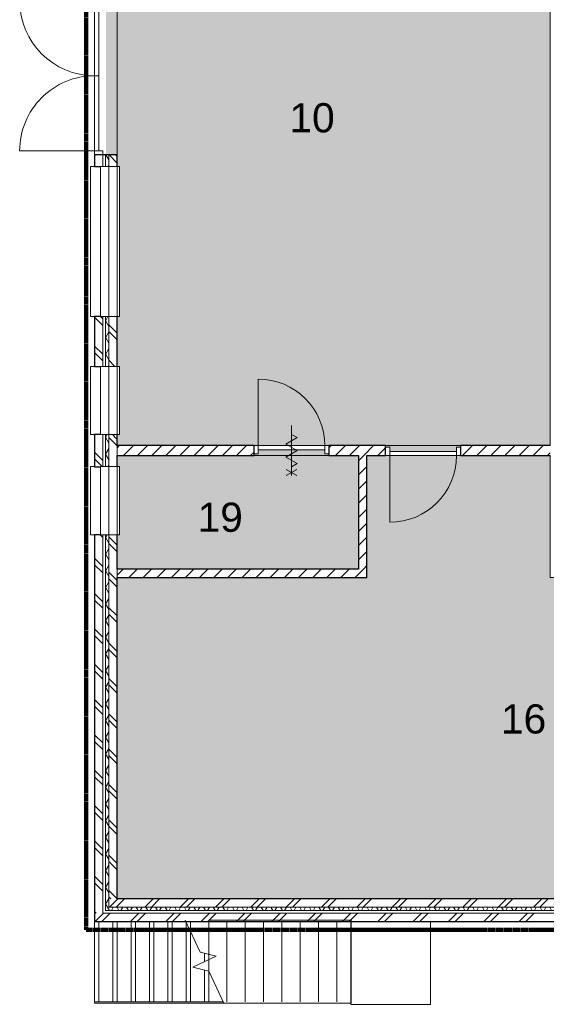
# Model space of a CAD drawing. Header units: millimetres. Extents: x 16156 to 109611, y -1019 to 113498.
# Tile 2 of 60: x 26104 to 32429, y 42996 to 54815. Entities that reach past the tile are written whole.
import ezdxf

# ---------------------------------------------------------------- set-up
doc = ezdxf.new("R2010")
doc.units = ezdxf.units.MM
doc.linetypes.add('Afbreeklijn', pattern=[9, 5, -2, 0, -2])
for name, color, linetype, lineweight in [('A--A2__Ruwbouw', 8, 'Continuous', 15), ('A--AR9__AlgVoorz', 1, 'Continuous', 9), ('A--L$01A__Algemeen', 7, 'Continuous', 9), ('A--L21__Buitenwanden', 3, 'Continuous', 9), ('A--L22__Binnenwanden', 2, 'Continuous', 9), ('A--L24__TrapenHellingen', 1, 'Continuous', 9), ('A--L3__Afbouw', 2, 'Continuous', 9), ('A--LD30__DetailPenMiddel', 3, 'Continuous', 9), ('A--LR9__AlgVoorz', 7, 'Continuous', 9), ('A--TR9__AlgVoorz', 1, 'Continuous', 13)]:
    doc.layers.add(name, color=color, linetype=linetype, lineweight=lineweight)
doc.styles.add('Arial', font='arial.ttf', dxfattribs={"height": 350})
pattern_1 = [(45, (0, 0), (-84.85281, 84.85281), [])]
pattern_2 = [(45, (31334.26, 43991.44), (-212.132, 212.132), []), (45, (31334.26, 46191.44), (-212.132, 212.132), [])]
pattern_3 = [(60, (0, 0), (-86.60254, 50), []), (120, (0, 0), (-86.60254, -50), [])]
pattern_4 = [(315, (27004.26, 51666.44), (212.132, 212.132), []), (315, (29204.26, 51666.44), (212.132, 212.132), [])]

# ---------------------------------------------------------------- blocks, each defined once
blk = doc.blocks.new('32_DO_WB_vo deur enkel2 - vo 2-2338812-AB-Begane grond - Brandcompartimentering')
at = {"layer": 'A--L$01A__Algemeen'}
blk.add_line((520, 60), (520, 860), dxfattribs=at)
blk.add_arc((520, 60), 800, 90, 180, dxfattribs=at)
at = {"layer": 'A--L3__Afbouw'}
for p, q in [((-280, 60), (-330, 60)), ((-330, 60), (-330, -40)), ((520, 60), (-280, 60)), ((-280, 60), (-280, 10)), ((-280, -40), (-280, 60)), ((-280, 10), (520, 10)), ((520, 10), (520, 60)), ((570, 60), (520, 60)), ((520, 60), (520, -40)), ((570, -40), (570, 60)), ((-330, -40), (-280, -40)), ((520, -40), (570, -40))]:
    blk.add_line(p, q, dxfattribs=at)
blk = doc.blocks.new('32_DO_WB_vo deur enkel2 - vo 2-2241144-AB-Begane grond - Brandcompartimentering')
at = {"layer": 'A--L$01A__Algemeen'}
for p, q in [((57, 300), (183, 227)), ((57, 227), (183, 300)), ((120, -300), (120, 300)), ((120, -300), (120, 300)), ((52, 156), (120, 195)), ((187, 78), (52, 156)), ((52, 0), (187, 78)), ((187, -78), (52, 0)), ((52, -156), (187, -78)), ((520, -60), (520, -860)), ((120, -195), (52, -156))]:
    blk.add_line(p, q, dxfattribs=at)
blk.add_arc((520, -60), 800, 180, 270, dxfattribs=at)
at = {"layer": 'A--L3__Afbouw'}
for p, q in [((-330, -60), (-330, 40)), ((-330, 40), (-280, 40)), ((-280, 40), (-280, -60)), ((520, -60), (520, 40)), ((520, 40), (570, 40)), ((570, 40), (570, -60)), ((-280, -60), (-330, -60)), ((-280, -10), (520, -10)), ((-280, -60), (-280, -10)), ((520, -60), (-280, -60)), ((520, -10), (520, -60)), ((570, -60), (520, -60))]:
    blk.add_line(p, q, dxfattribs=at)
blk = doc.blocks.new('31_DO_WB_vo deur dubbel - vo-1920199-AB-Begane grond - Brandcompartimentering')
at = {"layer": 'A--L$01A__Algemeen'}
for p, q in [((-1265, 135), (-1265, 1035)), ((535, 135), (535, 1035))]:
    blk.add_line(p, q, dxfattribs=at)
for centre, start, end in [((-1265, 135), 360, 90), ((535, 135), 90, 180)]:
    blk.add_arc(centre, 900, start, end, dxfattribs=at)
at = {"layer": 'A--L3__Afbouw'}
for p, q in [((-1265, 135), (-1315, 135)), ((-1315, 135), (-1315, 35)), ((-365, 135), (-1265, 135)), ((-1265, 135), (-1265, 85)), ((-1265, 35), (-1265, 135)), ((-365, 85), (-365, 135)), ((535, 135), (-365, 135)), ((-365, 135), (-365, 85)), ((535, 85), (535, 135)), ((585, 135), (535, 135)), ((535, 135), (535, 35)), ((585, 35), (585, 135)), ((-1315, 35), (-1265, 35)), ((-1265, 85), (-365, 85)), ((-365, 85), (535, 85)), ((535, 35), (585, 35))]:
    blk.add_line(p, q, dxfattribs=at)
blk = doc.blocks.new('31_WI_WB_fixed glass - Ontwerpraam-2070651-AB-Begane grond - Brandcompartimentering')
at = {"layer": 'A--L3__Afbouw'}
for p, q in [((-900, 35), (-900, 165)), ((-900, 165), (900, 165)), ((900, 165), (900, 35)), ((-900, 35), (900, 35)), ((-900, -65), (-900, 35)), ((900, 35), (900, -65)), ((900, -65), (-900, -65)), ((-900, -179), (-900, -135)), ((-900, -179), (-900, -183)), ((-900, -183), (900, -183)), ((900, -135), (900, -179)), ((900, -183), (900, -179))]:
    blk.add_line(p, q, dxfattribs=at)
blk = doc.blocks.new('31_WI_WB_fixed glass - Ontwerpraam-2421921-AB-Begane grond - Brandcompartimentering')
at = {"layer": 'A--L3__Afbouw'}
for p, q in [((-409, 35), (-409, 165)), ((-409, 165), (409, 165)), ((409, 165), (409, 35)), ((-409, 35), (409, 35)), ((-409, -65), (-409, 35)), ((409, 35), (409, -65)), ((409, -65), (-409, -65)), ((-409, -179), (-409, -135)), ((-409, -179), (-409, -183)), ((-409, -183), (409, -183)), ((409, -135), (409, -179)), ((409, -183), (409, -179))]:
    blk.add_line(p, q, dxfattribs=at)
blk = doc.blocks.new('31_WI_WB_fixed glass - Ontwerpraam-2421983-AB-Begane grond - Brandcompartimentering')
at = {"layer": 'A--L3__Afbouw'}
for p, q in [((409, 183), (-409, 183)), ((-409, 183), (-409, 179)), ((-409, 135), (-409, 179)), ((409, 179), (409, 183)), ((409, 179), (409, 135)), ((-409, 65), (409, 65)), ((-409, -35), (-409, 65)), ((409, 65), (409, -35)), ((-409, -165), (-409, -35)), ((409, -35), (-409, -35)), ((409, -35), (409, -165)), ((409, -165), (-409, -165))]:
    blk.add_line(p, q, dxfattribs=at)

msp = doc.modelspace()

# ---------------------------------------------------------------- hatches: boundary and pattern name
at = {"layer": 'A--A2__Ruwbouw', "lineweight": 9}
h = msp.add_hatch(dxfattribs=at)
h.set_pattern_fill('FP_6', color=256, angle=45, style=0, pattern_type=2)
h.set_pattern_definition(pattern_4)
h.paths.add_polyline_path([(27174, 44261), (27274, 44261), (27274, 48632), (27174, 48632), (27174, 45263)])
h.paths.add_polyline_path([(27274, 49449), (27267, 49835), (27174, 49835), (27174, 49449), (27256, 49449)])
h.paths.add_polyline_path([(27242, 50653), (27274, 50653), (27274, 51251), (27174, 51251), (27174, 50653), (27230, 50653)])
h.paths.add_polyline_path([(27182, 53051), (27274, 53051), (27274, 53191), (27174, 53191), (27180, 53051)])
h.paths.add_polyline_path([(27174, 55091), (27274, 55091), (27274, 56108), (27174, 56108), (27174, 55804)])
h.paths.add_polyline_path([(27174, 57924), (27274, 57924), (27274, 59241), (27174, 59241), (27174, 58910)])
h = msp.add_hatch(dxfattribs=at)
h.set_pattern_fill('FP_6', color=256, angle=45, style=0, pattern_type=2)
h.set_pattern_definition(pattern_4)
h.paths.add_polyline_path([(27104, 44091), (27098, 48632), (27004, 48632), (27004, 44091), (27074, 44091)])
h.paths.add_polyline_path([(27101, 49449), (27104, 49449), (27098, 49835), (27004, 49835), (27004, 49449), (27099, 49449)])
h.paths.add_polyline_path([(27074, 50653), (27104, 50653), (27098, 51251), (27004, 51251), (27004, 50653)])
h.paths.add_polyline_path([(27095, 53051), (27104, 53051), (27098, 53191), (27004, 53191), (27004, 53051), (27074, 53051)])
h.paths.add_polyline_path([(27004, 55091), (27104, 55091), (27104, 56108), (27004, 56108), (27004, 55804)])
h.paths.add_polyline_path([(27104, 57924), (27104, 59131), (27064, 59131), (27064, 59071), (27004, 59071), (27004, 57924), (27095, 57924)])
h = msp.add_hatch(dxfattribs=at)
h.set_pattern_fill('FP_4', color=256, angle=60, style=0, pattern_type=2)
h.set_pattern_definition(pattern_3)
h.paths.add_polyline_path([(27134, 44161), (27174, 44161), (27174, 48632), (27134, 48632), (27134, 44162)])
h.paths.add_polyline_path([(27174, 49449), (27174, 49835), (27134, 49835), (27137, 49449), (27154, 49449)])
h.paths.add_polyline_path([(27138, 50653), (27174, 50653), (27174, 51251), (27134, 51251), (27134, 50653)])
h.paths.add_polyline_path([(27174, 53051), (27174, 53191), (27134, 53191), (27140, 53051)])
h.paths.add_polyline_path([(27139, 55091), (27174, 55091), (27174, 56108), (27134, 56108), (27134, 55091)])
h.paths.add_polyline_path([(27174, 57924), (27174, 59171), (27134, 59171), (27134, 57924)])
h = msp.add_hatch(dxfattribs=at)
h.set_pattern_fill('FP_2', color=256, angle=45, style=0, pattern_type=2)
h.set_pattern_definition(pattern_1)
h.paths.add_polyline_path([(27278, 49582), (28185, 49582), (28185, 49702), (27274, 49702), (27274, 49582)])
h.paths.add_polyline_path([(29819, 49582), (30041, 49582), (30041, 49702), (29819, 49702)])
h = msp.add_hatch(dxfattribs=at)
h.set_pattern_fill('FP_2', color=256, angle=45, style=0, pattern_type=2)
h.set_pattern_definition(pattern_1)
h.paths.add_polyline_path([(28919, 49582), (28919, 49702), (28185, 49702), (28185, 49582)])
h = msp.add_hatch(dxfattribs=at)
h.set_pattern_fill('FP_2', color=256, angle=45, style=0, pattern_type=2)
h.set_pattern_definition(pattern_1)
h.paths.add_polyline_path([(30174, 49582), (30499, 49582), (30499, 49702), (30041, 49702), (30041, 49582)])
h.paths.add_polyline_path([(32474, 49582), (32474, 49702), (31399, 49702), (31399, 49582)])
h = msp.add_hatch(dxfattribs=at)
h.set_pattern_fill('FP_1', color=256, angle=45, style=0, pattern_type=2)
h.set_pattern_definition([(45, (0, 0), (-84.85281, 84.85281), [])])
h.paths.add_polyline_path([(30274, 48221), (30274, 49582), (30174, 49582), (30174, 48221)])
h = msp.add_hatch(dxfattribs=at)
h.set_pattern_fill('FP_1', color=256, angle=45, style=0, pattern_type=2)
h.set_pattern_definition(pattern_1)
h.paths.add_polyline_path([(30274, 48121), (30274, 48221), (27274, 48221), (27274, 48121), (27364, 48121)])
h = msp.add_hatch(dxfattribs=at)
h.set_pattern_fill('FP_5', color=256, angle=45, style=0, pattern_type=2)
h.set_pattern_definition(pattern_2)
h.paths.add_polyline_path([(35664, 44161), (35664, 44261), (27174, 44261), (27174, 44161), (34836, 44161)])
h = msp.add_hatch(dxfattribs=at)
h.set_pattern_fill('FP_5', color=256, angle=45, style=0, pattern_type=2)
h.set_pattern_definition(pattern_2)
h.paths.add_polyline_path([(34836, 43991), (35664, 43991), (35664, 44091), (27004, 44091), (27004, 43991), (34417, 43991)])
h = msp.add_hatch(dxfattribs=at)
h.set_pattern_fill('FP_4', color=256, angle=60, style=0, pattern_type=2)
h.set_pattern_definition(pattern_3)
h.paths.add_polyline_path([(27274, 44121), (35664, 44126), (35664, 44161), (27134, 44161), (27134, 44121), (27174, 44121)])
at = {"layer": 'A--AR9__AlgVoorz'}
h = msp.add_hatch(color=254, dxfattribs=at)
h.paths.add_polyline_path([(31349, 49642), (31349, 49682), (31399, 49682), (31399, 49702), (32474, 49702), (32474, 59131), (30464, 59131), (30464, 58631), (30474, 58631), (30474, 55091), (30254, 55091), (30254, 55171), (30204, 55171), (30204, 55181), (29356, 55181), (29356, 55171), (29306, 55171), (29306, 55091), (27139, 55091), (27139, 53191), (27274, 53191), (27274, 53051), (27304, 53051), (27304, 51251), (27274, 51251), (27274, 50653), (27304, 50653), (27304, 49835), (27274, 49835), (27278, 49702), (30499, 49702), (30499, 49682), (30549, 49682), (30549, 49642), (31100, 49642)])
h.paths.add_polyline_path([(28969, 49642), (29769, 49642), (29769, 49652), (28969, 49652)])
h.paths.add_polyline_path([(31100, 59181), (32414, 59181), (32414, 59231), (30514, 59231), (30514, 59181)])
h = msp.add_hatch(color=254, dxfattribs=at)
h.paths.add_polyline_path([(35481, 44261), (36474, 44261), (36474, 48121), (33949, 48121), (33949, 48226), (33049, 48226), (33049, 48121), (32474, 48121), (32474, 49582), (30274, 49582), (30274, 48121), (27274, 48121), (27274, 44261), (34836, 44261)])
h.paths.add_polyline_path([(31100, 49632), (31349, 49632), (31349, 49642), (30549, 49642), (30549, 49632)])
msp.add_hatch(color=254, dxfattribs=at).paths.add_polyline_path([(28185, 48221), (30174, 48221), (30174, 49582), (29819, 49582), (29819, 49602), (29769, 49602), (29769, 49642), (28969, 49642), (28969, 49602), (28919, 49602), (28919, 49582), (27274, 49582), (27278, 49449), (27304, 49449), (27304, 48632), (27274, 48632), (27274, 48221), (27364, 48221)])

# ---------------------------------------------------------------- linework, layer by layer
at = {"layer": 'A--L21__Buitenwanden', "lineweight": 30}
for p, q in [((27274, 53191), (27004, 53191)), ((27004, 53191), (27004, 53051)), ((27274, 53051), (27274, 53191)), ((27004, 53051), (27074, 53051)), ((27074, 51251), (27004, 51251)), ((27004, 51251), (27004, 50653)), ((27274, 50653), (27274, 51251)), ((27004, 50653), (27074, 50653)), ((27074, 49835), (27004, 49835)), ((27004, 49835), (27004, 49449)), ((27274, 49702), (27274, 49835)), ((27274, 49449), (27274, 49582)), ((27004, 49449), (27074, 49449)), ((27074, 48632), (27004, 48632)), ((27004, 48632), (27004, 43991)), ((27274, 48221), (27274, 48632)), ((27274, 44261), (27274, 48121)), ((35664, 44261), (27274, 44261)), ((27004, 43991), (34417, 43991))]:
    msp.add_line(p, q, dxfattribs=at)
at = {"layer": 'A--L21__Buitenwanden', "lineweight": 15}
for p, q in [((27104, 53191), (27104, 53051)), ((27134, 53191), (27134, 53051)), ((27174, 53191), (27174, 53051)), ((27104, 51251), (27104, 50653)), ((27134, 51251), (27134, 50653)), ((27174, 51251), (27174, 50653)), ((27104, 49835), (27104, 49449)), ((27134, 49835), (27134, 49449)), ((27174, 49835), (27174, 49449)), ((27104, 48632), (27104, 44091)), ((27134, 48632), (27134, 44121)), ((27174, 48632), (27174, 44161)), ((27104, 44091), (35664, 44091)), ((27134, 44121), (35664, 44121)), ((27174, 44161), (35664, 44161))]:
    msp.add_line(p, q, dxfattribs=at)
at = {"layer": 'A--L22__Binnenwanden', "lineweight": 30}
for p, q in [((28919, 49702), (27274, 49702)), ((28919, 49582), (28919, 49702)), ((30499, 49702), (29819, 49702)), ((29819, 49702), (29819, 49582)), ((30499, 49582), (30499, 49702)), ((32474, 49702), (31399, 49702)), ((31399, 49702), (31399, 49582)), ((27274, 49582), (28919, 49582)), ((29819, 49582), (30174, 49582)), ((30174, 49582), (30174, 48221)), ((30274, 49582), (30499, 49582)), ((30274, 48121), (30274, 49582)), ((31399, 49582), (32474, 49582)), ((30174, 48221), (27274, 48221)), ((27274, 48121), (30274, 48121))]:
    msp.add_line(p, q, dxfattribs=at)
at = {"layer": 'A--L22__Binnenwanden', "lineweight": 15}
for p, q in [((27274, 49702), (27274, 49582)), ((27274, 48221), (27274, 48121))]:
    msp.add_line(p, q, dxfattribs=at)
at = {"layer": 'A--L24__TrapenHellingen'}
for p, q in [((27004, 43991), (27004, 43026)), ((27054, 43991), (27054, 43026)), ((27224, 43991), (27224, 43026)), ((27274, 43991), (27274, 43026)), ((27444, 43991), (27444, 43026)), ((27494, 43991), (27494, 43026)), ((27664, 43991), (27664, 43026)), ((27714, 43991), (27714, 43026)), ((27884, 43991), (27884, 43026)), ((27934, 43991), (27934, 43026)), ((28271, 43622), (28092, 44006)), ((28104, 43981), (28104, 43026)), ((28154, 43991), (28154, 43874)), ((28374, 43991), (28374, 43597)), ((28377, 44006), (30084, 44006)), ((28594, 43991), (28594, 43026)), ((28814, 43991), (28814, 43026)), ((29034, 43991), (29034, 43026)), ((29254, 43991), (29254, 43026)), ((29474, 43991), (29474, 43026)), ((29694, 43991), (29694, 43026)), ((29914, 43991), (29914, 43026)), ((30082, 43991), (30082, 42996)), ((31037, 43991), (30082, 43991)), ((30084, 44006), (30084, 43011)), ((31037, 42996), (31037, 43991)), ((28154, 43874), (28154, 43026)), ((28466, 43575), (28271, 43622)), ((28183, 43443), (28466, 43575)), ((28324, 43609), (28324, 43509)), ((28374, 43597), (28374, 43532)), ((28374, 43532), (28374, 43396)), ((28377, 43396), (28183, 43443)), ((28324, 43408), (28324, 43026)), ((28374, 43396), (28374, 43026)), ((28556, 43011), (28377, 43396)), ((27004, 43026), (27004, 43011)), ((27004, 43026), (27224, 43026)), ((27224, 43026), (27444, 43026)), ((27444, 43026), (27664, 43026)), ((27664, 43026), (27884, 43026)), ((27884, 43026), (28104, 43026)), ((28104, 43026), (28324, 43026)), ((28324, 43026), (28544, 43026)), ((28544, 43037), (28544, 43026)), ((28544, 43026), (28549, 43026)), ((27004, 43011), (28556, 43011)), ((28556, 43011), (30084, 43011)), ((30082, 42996), (31037, 42996))]:
    msp.add_line(p, q, dxfattribs=at)
at = {"layer": 'A--LD30__DetailPenMiddel', "linetype": 'Afbreeklijn', "lineweight": 100}
for p, q in [((26904, 55371), (26904, 43891)), ((26904, 43891), (30474, 43891)), ((30474, 43891), (36674, 43891))]:
    msp.add_line(p, q, dxfattribs=at)
at = {"layer": 'A--LR9__AlgVoorz', "flags": 128}
for points in [[(32474, 49702), (32474, 53121), (32474, 53274), (32474, 55066), (32474, 55219), (32474, 59131), (30474, 59131), (30474, 55091), (27274, 55091), (27274, 49702), (30041, 49702), (30224, 49702)], [(36474, 44261), (36474, 45311), (36474, 48121), (36174, 48121), (34624, 48121), (34574, 48121), (32474, 48121), (32474, 49582), (30274, 49582), (30274, 48121), (27274, 48121), (27274, 44261), (35663, 44261), (35664, 44261), (35936, 44261)], [(30174, 49582), (30041, 49582), (27274, 49582), (27274, 48221), (30174, 48221)]]:
    msp.add_lwpolyline(points, close=True, dxfattribs=at)

# ---------------------------------------------------------------- block references
at = {"layer": 'A--L3__Afbouw'}
for name, p, rotation in [('31_DO_WB_vo deur dubbel - vo-1920199-AB-Begane grond - Brandcompartimentering', (27139, 54507), 89.9999999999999), ('31_WI_WB_fixed glass - Ontwerpraam-2070651-AB-Begane grond - Brandcompartimentering', (27139, 52151), 269.9999999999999), ('31_WI_WB_fixed glass - Ontwerpraam-2421921-AB-Begane grond - Brandcompartimentering', (27139, 50244), 269.9999999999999), ('32_DO_WB_vo deur enkel2 - vo 2-2241144-AB-Begane grond - Brandcompartimentering', (29489, 49642), 180), ('32_DO_WB_vo deur enkel2 - vo 2-2338812-AB-Begane grond - Brandcompartimentering', (31069, 49642), 180), ('31_WI_WB_fixed glass - Ontwerpraam-2421983-AB-Begane grond - Brandcompartimentering', (27139, 49041), 90.0000000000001)]:
    msp.add_blockref(name, p, dxfattribs=dict(at, rotation=rotation))

# ---------------------------------------------------------------- texts
at = {"layer": 'A--TR9__AlgVoorz', "char_height": 350, "width": 673.42, "attachment_point": 1, "style": 'Arial'}
for s, insert in [('10', (29344, 53813)), ('19', (28241, 49018)), ('16', (31884, 46597))]:
    msp.add_mtext(s, dxfattribs=dict(at, insert=insert))

doc.saveas('drawing.dxf')
